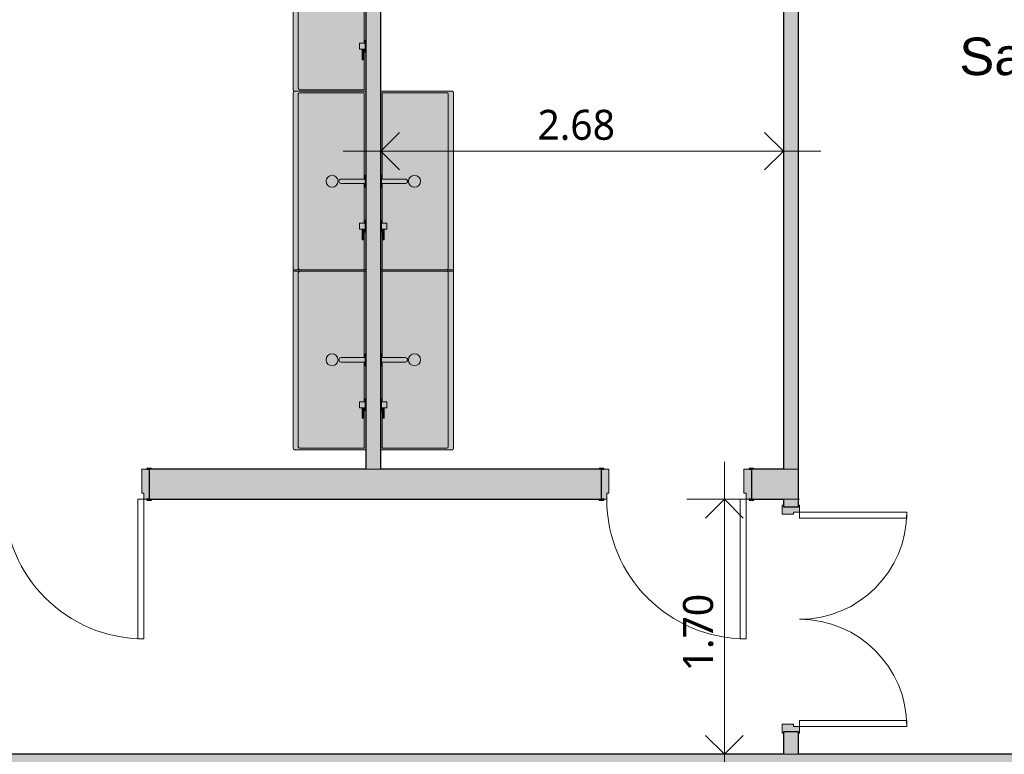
# Model space of a CAD drawing. Header units: millimetres. Extents: x -64334 to 32356, y -11421 to 53741.
# Tile 66 of 71: x -6572 to -8, y 36344 to 41241. Entities that reach past the tile are written whole.
import ezdxf

# ---------------------------------------------------------------- set-up
doc = ezdxf.new("R2010")
doc.units = ezdxf.units.MM
for name, color, linetype, lineweight in [('A-ANNO-DIMS', 211, 'Continuous', 9), ('A-ANNO-DIMS-100', 211, 'Continuous', 9), ('A-AREA-IDEN', 2, 'Continuous', 9), ('A-DOOR', 31, 'Continuous', 9), ('A-DOOR-FRAM', 31, 'Continuous', 9), ('A-WALL', 113, 'Continuous', 9), ('I-WALL', 2, 'Continuous', 9), ('P-SANR-FIXT', 6, 'Continuous', 9)]:
    doc.layers.add(name, color=color, linetype=linetype, lineweight=lineweight)
doc.styles.add('Arial_B', font='txt', dxfattribs={"height": 250})
doc.styles.add('Trebuchet MS_B', font='txt', dxfattribs={"height": 200})
doc.dimstyles.new('Cotes_linéaires_rouge_2mm', dxfattribs={"dimscale": 304.8, "dimtxt": 206.190181, "dimasz": 0.410105, "dimexe": 0.82021, "dimexo": 0.0625, "dimgap": 0.065617, "dimtad": 1, "dimlfac": 0.001, "dimrnd": 0.01, "dimzin": 0, "dimdsep": 46, "dimtxsty": 'Trebuchet MS_B', "dimblk1": 'OPEN30', "dimblk2": 'OPEN30', "dimsah": 1, "dimcen": 0.09, "dimdle": 0.82021, "dimazin": 0, "dimtfac": 1, "dimtdec": 4, "dimtix": 1, "dimtmove": 0, "dimatfit": 3, "dimfxl": 1.64042, "dimfxlon": 1, "dimtvp": 1, "dimtolj": 1, "dimtzin": 0, "dimarcsym": 2})
doc.dimstyles.new('Cotes_linéaires_rouge_2mm_3', dxfattribs={"dimscale": 304.8, "dimtxt": 206.190181, "dimasz": 0.410105, "dimexe": 0.82021, "dimexo": 0.0625, "dimgap": 0.065617, "dimtad": 1, "dimlfac": 0.001, "dimrnd": 0.01, "dimzin": 0, "dimdsep": 46, "dimtxsty": 'Trebuchet MS_B', "dimblk1": 'OPEN30', "dimblk2": 'OPEN30', "dimsah": 1, "dimcen": 0.09, "dimdle": 0.82021, "dimazin": 0, "dimtfac": 1, "dimtdec": 4, "dimtix": 1, "dimtmove": 0, "dimatfit": 3, "dimfxl": 1.64042, "dimfxlon": 1, "dimtvp": 1, "dimtolj": 1, "dimtzin": 0, "dimarcsym": 2})

# ---------------------------------------------------------------- blocks, each defined once
blk = doc.blocks.new('Double _R_ - 1_43m x 2_04m-1231142-Niveau 00')
at = {"layer": 'A-DOOR-FRAM'}
h = blk.add_hatch(color=254, dxfattribs=at)
h.paths.add_polyline_path([(-760, 58), (-760, 50), (-750, 50), (-750, -50), (-760, -50), (-760, -58), (-715, -58), (-715, -18), (-700, -18), (-700, 58), (-750, 58)])
h.paths.add_polyline_path([(700, 58), (700, -18), (715, -18), (715, -58), (760, -58), (760, -50), (750, -50), (750, 50), (760, 50), (760, 58), (750, 58)])
at = {"layer": 'A-DOOR'}
for p, q in [((-715, -58), (-675, -58)), ((-715, -773), (-715, -58)), ((-675, -58), (-675, -773)), ((715, -58), (675, -58)), ((675, -58), (675, -773)), ((715, -773), (715, -58)), ((-675, -773), (-715, -773)), ((675, -773), (715, -773))]:
    blk.add_line(p, q, dxfattribs=at)
for centre, start, end in [((-715, -58), 270, 360), ((715, -58), 180, 270)]:
    blk.add_arc(centre, 715, start, end, dxfattribs=at)
at = {"layer": 'A-DOOR-FRAM', "lineweight": 18}
for p, q in [((-700, 58), (-760, 58)), ((-760, 58), (-760, 50)), ((-700, -18), (-700, 58)), ((760, 58), (700, 58)), ((700, 58), (700, -18)), ((760, 50), (760, 58)), ((-760, -50), (-760, -58)), ((-760, -58), (-715, -58)), ((-715, -58), (-715, -18)), ((-715, -18), (-700, -18)), ((700, -18), (715, -18)), ((715, -18), (715, -58)), ((715, -58), (760, -58)), ((760, -58), (760, -50))]:
    blk.add_line(p, q, dxfattribs=at)
blk = doc.blocks.new('__Int_ Simple - __PP _0_93m x 2_25_-V30-Niveau 00')
at = {"layer": 'A-DOOR'}
h = blk.add_hatch(color=254, dxfattribs=at)
h.paths.add_polyline_path([(480, -105), (480, -100), (450, -100), (450, -105), (465, -105)])
h.paths.add_polyline_path([(-520, -105), (-520, -100), (-550, -100), (-550, -105), (-535, -105)])
h.paths.add_polyline_path([(465, 100), (480, 100), (480, 105), (450, 105), (450, 100)])
h.paths.add_polyline_path([(-520, 100), (-520, 105), (-537.5, 105), (-537.5, 100), (-535, 100)])
at = {"layer": 'A-DOOR-FRAM'}
h = blk.add_hatch(color=254, dxfattribs=at)
h.paths.add_polyline_path([(465, -100), (465, 100), (415, 100), (415, -60), (430, -60), (430, -100)])
h.paths.add_polyline_path([(-500, -100), (-500, -60), (-485, -60), (-485, 100), (-535, 100), (-535, -100)])
at = {"layer": 'A-DOOR', "lineweight": 25}
for p, q in [((-520, 105), (-537.5, 105)), ((-535, 100), (-520, 100)), ((-520, 100), (-520, 105)), ((480, 105), (450, 105)), ((450, 105), (450, 100)), ((450, 100), (465, 100)), ((480, 100), (480, 105)), ((-550, -100), (-550, -105)), ((-550, -105), (-520, -105)), ((-520, -100), (-535, -100)), ((-520, -105), (-520, -100)), ((465, -100), (450, -100)), ((450, -100), (450, -105)), ((450, -105), (480, -105)), ((480, -105), (480, -100))]:
    blk.add_line(p, q, dxfattribs=at)
at = {"layer": 'A-DOOR'}
for p, q in [((430, -100), (390, -100)), ((390, -1030), (390, -100)), ((430, -100), (430, -1030)), ((430, -1030), (390, -1030))]:
    blk.add_line(p, q, dxfattribs=at)
blk.add_arc((430, -100), 930, 180, 270, dxfattribs=at)
at = {"layer": 'A-DOOR-FRAM', "lineweight": 18}
for p, q in [((-485, 100), (-535, 100)), ((-485, -60), (-485, 100)), ((465, 100), (415, 100)), ((415, 100), (415, -60)), ((-500, -100), (-500, -60)), ((-500, -60), (-485, -60)), ((415, -60), (430, -60)), ((430, -60), (430, -100)), ((-535, -100), (-500, -100)), ((430, -100), (465, -100))]:
    blk.add_line(p, q, dxfattribs=at)
blk = doc.blocks.new('__Int_ Simple - __PP _0_93m x 2_25_-1409732-Niveau 00')
at = {"layer": 'A-DOOR'}
h = blk.add_hatch(color=254, dxfattribs=at)
h.paths.add_polyline_path([(465, -105), (480, -105), (480, -100), (450, -100.4), (450, -105)])
h.paths.add_polyline_path([(-520, -105), (-520, -100), (-550, -100), (-550, -105), (-535, -105)])
h.paths.add_polyline_path([(465, 100), (480, 100), (480, 105), (450, 105), (450, 100)])
h.paths.add_polyline_path([(-550, 100), (-520, 100), (-520, 105), (-550, 105)])
at = {"layer": 'A-DOOR-FRAM'}
h = blk.add_hatch(color=254, dxfattribs=at)
h.paths.add_polyline_path([(465, -100), (465, 100), (415, 100), (415, -60), (430, -60), (430, -100)])
h.paths.add_polyline_path([(-500, -100), (-500, -60), (-485, -60), (-485, 100), (-535, 100), (-535, -100)])
at = {"layer": 'A-DOOR', "lineweight": 25}
for p, q in [((-520, 105), (-550, 105)), ((-550, 105), (-550, 100)), ((-535, 100), (-520, 100)), ((-520, 100), (-520, 105)), ((480, 105), (450, 105)), ((450, 105), (450, 100)), ((450, 100), (465, 100)), ((480, 100), (480, 105)), ((-550, -100), (-550, -105)), ((-550, -105), (-520, -105)), ((-520, -100), (-535, -100)), ((-520, -105), (-520, -100)), ((465, -100), (450, -100)), ((450, -100), (450, -105)), ((450, -105), (480, -105)), ((480, -105), (480, -100))]:
    blk.add_line(p, q, dxfattribs=at)
at = {"layer": 'A-DOOR'}
for p, q in [((430, -100), (390, -100)), ((390, -1030), (390, -100)), ((430, -100), (430, -1030)), ((430, -1030), (390, -1030))]:
    blk.add_line(p, q, dxfattribs=at)
blk.add_arc((430, -100), 930, 180, 270, dxfattribs=at)
at = {"layer": 'A-DOOR-FRAM', "lineweight": 18}
for p, q in [((-485, 100), (-535, 100)), ((-485, -60), (-485, 100)), ((465, 100), (415, 100)), ((415, 100), (415, -60)), ((-500, -100), (-500, -60)), ((-500, -60), (-485, -60)), ((415, -60), (430, -60)), ((430, -60), (430, -100)), ((-535, -100), (-500, -100)), ((430, -100), (465, -100))]:
    blk.add_line(p, q, dxfattribs=at)
blk = doc.blocks.new('Lavabo de salle de bain blanc - 1200 mm x 400 mm-1412372-Niveau 00')
at = {"layer": 'P-SANR-FIXT'}
blk.add_hatch(color=254, dxfattribs=at).paths.add_polyline_path([(-587.5, 525), (-587.5, 50), (612.5, 50), (612.5, 525), (611.1, 530), (607.5, 533.7), (602.5, 535), (-577.5, 535), (-584.6, 532.1)])
for p, q in [((602.5, 535), (-577.5, 535)), ((-587.5, 525), (-587.5, 50)), ((-577.5, 60), (-577.5, 490)), ((-567.5, 500), (592.5, 500)), ((602.5, 490), (602.5, 60)), ((612.5, 50), (612.5, 525)), ((-2.5, 214.4), (-2.5, 55)), ((27.5, 214.4), (27.5, 55)), ((-377.5, 73.2), (-307.5, 73.2)), ((-377.5, 66.8), (-377.5, 73.2)), ((-377.5, 66.8), (-307.5, 66.8)), ((-307.5, 91.1), (-307.5, 55)), ((-307.5, 91.1), (-267.5, 91.1)), ((-267.5, 91.1), (-267.5, 55)), ((-307.5, 60), (-577.5, 60)), ((-327.5, 55), (-327.5, 50)), ((-327.5, 55), (-247.5, 55)), ((-2.5, 60), (-267.5, 60)), ((-247.5, 55), (-247.5, 50)), ((-27.5, 55), (-27.5, 50)), ((-27.5, 55), (52.5, 55)), ((602.5, 60), (27.5, 60)), ((52.5, 55), (52.5, 50))]:
    blk.add_line(p, q, dxfattribs=at)
for centre, radius, start, end in [((-577.5, 525), 10, 90, 180), ((602.5, 525), 10, 0, 90), ((-567.5, 490), 10, 90, 180), ((592.5, 490), 10, 0, 90), ((12.5, 275), 40, 90, 270), ((12.5, 275), 40, 270, 90)]:
    blk.add_arc(centre, radius, start, end, dxfattribs=at)
blk.add_ellipse((12.5, 214.4), major_axis=(-15, 0), ratio=0.983353, start_param=3.141593, end_param=6.283185, dxfattribs=at)
blk = doc.blocks.new('Lavabo de salle de bain blanc - 1200 mm x 400 mm-1413071-Niveau 00')
at = {"layer": 'P-SANR-FIXT'}
blk.add_hatch(color=254, dxfattribs=at).paths.add_polyline_path([(-587.5, -50), (-587.5, -525), (-584.6, -532.1), (-577.5, -535), (602.5, -535), (607.5, -533.7), (611.1, -530), (612.5, -525), (612.5, -50)])
for p, q in [((-587.5, -525), (-587.5, -50)), ((-307.5, -60), (-577.5, -60)), ((-577.5, -60), (-577.5, -490)), ((-327.5, -55), (-327.5, -50)), ((-327.5, -55), (-247.5, -55)), ((-307.5, -91.1), (-307.5, -55)), ((-267.5, -91.1), (-267.5, -55)), ((-2.5, -60), (-267.5, -60)), ((-247.5, -55), (-247.5, -50)), ((-27.5, -55), (-27.5, -50)), ((-27.5, -55), (52.5, -55)), ((-2.5, -214.4), (-2.5, -55)), ((27.5, -214.4), (27.5, -55)), ((602.5, -60), (27.5, -60)), ((52.5, -55), (52.5, -50)), ((602.5, -490), (602.5, -60)), ((612.5, -50), (612.5, -525)), ((-377.5, -66.8), (-307.5, -66.8)), ((-377.5, -66.8), (-377.5, -73.2)), ((-377.5, -73.2), (-307.5, -73.2)), ((-307.5, -91.1), (-267.5, -91.1)), ((-567.5, -500), (592.5, -500)), ((602.5, -535), (-577.5, -535))]:
    blk.add_line(p, q, dxfattribs=at)
for centre, radius, start, end in [((12.5, -275), 40, 90, 270), ((12.5, -275), 40, 270, 90), ((-577.5, -525), 10, 180, 270), ((-567.5, -490), 10, 180, 270), ((592.5, -490), 10, 270, 0), ((602.5, -525), 10, 270, 0)]:
    blk.add_arc(centre, radius, start, end, dxfattribs=at)
blk.add_ellipse((12.5, -214.4), major_axis=(15, 0), ratio=0.983353, start_param=3.141593, end_param=6.283185, dxfattribs=at)
blk = doc.blocks.new('DIMBLOCK255-Niveau 00')
at = {"layer": 'A-ANNO-DIMS-100'}
for p, q in [((-4164.8, 39864.5), (-4164.8, 40614.5)), ((-1481, 39864.5), (-1481, 40614.5)), ((-1231, 40364.5), (-4414.8, 40364.5)), ((-4164.8, 40364.5), (-4164.8, 39864.5)), ((-1481, 40364.5), (-1481, 39864.5))]:
    blk.add_line(p, q, dxfattribs=at)
at = {"layer": 'A-ANNO-DIMS-100', "lineweight": 25}
for p, q in [((-4164.8, 40364.5), (-4039.8, 40489.5)), ((-1481, 40364.5), (-1606, 40489.5)), ((-4164.8, 40364.5), (-4039.8, 40239.5)), ((-1481, 40364.5), (-1606, 40239.5))]:
    blk.add_line(p, q, dxfattribs=at)
at = {"layer": 'A-ANNO-DIMS-100', "color": 0, "insert": (-3120, 40640.5), "char_height": 200, "width": 712.929, "attachment_point": 1, "line_spacing_factor": 1.048425, "style": 'Trebuchet MS_B'}
blk.add_mtext('2.68', dxfattribs=at)
blk = doc.blocks.new('_Open30')
at = {"color": 0, "linetype": 'ByBlock', "lineweight": -2}
for p, q in [((-1, 0.268), (0, 0)), ((0, 0), (-1, -0.268)), ((0, 0), (-1, 0))]:
    blk.add_line(p, q, dxfattribs=at)
blk = doc.blocks.new('DIMBLOCK261-Niveau 00')
at = {"layer": 'A-ANNO-DIMS-100'}
for p, q in [((-1874.1, 38294), (-1874.1, 36094)), ((-1374.1, 38044), (-2124.1, 38044)), ((-1874.1, 38044), (-1374.1, 38044)), ((-1374.1, 36344), (-2124.1, 36344)), ((-1874.1, 36344), (-1374.1, 36344))]:
    blk.add_line(p, q, dxfattribs=at)
at = {"layer": 'A-ANNO-DIMS-100', "lineweight": 25}
for p, q in [((-1874.1, 38044), (-1999.1, 37919)), ((-1874.1, 38044), (-1749.1, 37919)), ((-1874.1, 36344), (-1999.1, 36469)), ((-1874.1, 36344), (-1749.1, 36469))]:
    blk.add_line(p, q, dxfattribs=at)
at = {"layer": 'A-ANNO-DIMS-100', "color": 0, "insert": (-2150, 36896.9), "char_height": 200, "width": 712.929, "attachment_point": 1, "rotation": 90, "line_spacing_factor": 1.048425, "style": 'Trebuchet MS_B'}
blk.add_mtext('1.70', dxfattribs=at)

msp = doc.modelspace()

# ---------------------------------------------------------------- hatches: boundary and pattern name
at = {"layer": 'A-WALL'}
h = msp.add_hatch(color=8, dxfattribs=at)
h.paths.add_polyline_path([(-1693.5, 38043.989), (-1381.018, 38043.989), (-1381.018, 38243.989), (-1693.5, 38243.989), (-1693.5, 38143.989)])
h.paths.add_polyline_path([(-2693.5, 38043.989), (-2693.5, 38243.989), (-5708.5, 38243.989), (-5708.5, 38043.989), (-4326.133, 38043.989)])
h.paths.add_polyline_path([(-7008.5, 38043.989), (-6708.5, 38043.989), (-6708.5, 38243.989), (-7008.5, 38243.989), (-7008.5, 38143.989)])
h.paths.add_polyline_path([(-8008.5, 38043.989), (-8008.5, 38243.989), (-11666.697, 38243.989), (-11666.697, 38043.989), (-9941.019, 38043.989)])
h.paths.add_polyline_path([(-12666.697, 38043.989), (-12666.697, 38243.989), (-16066.697, 38243.989), (-16066.697, 38043.989), (-15555.905, 38043.989)])
h.paths.add_polyline_path([(-17066.697, 38043.989), (-17066.697, 38243.989), (-22166.697, 38243.989), (-22166.697, 38043.989), (-21170.79, 38043.989)])
h.paths.add_polyline_path([(-23166.697, 38043.989), (-23166.697, 38243.989), (-27266.697, 38243.989), (-27266.697, 38043.989), (-26785.676, 38043.989)])
h.paths.add_polyline_path([(-28566.697, 38043.989), (-28266.697, 38043.989), (-28266.697, 38243.989), (-28566.697, 38243.989), (-28566.697, 38143.989)])
h.paths.add_polyline_path([(-29566.697, 38043.989), (-29566.697, 38243.989), (-36459.054, 38243.989), (-36459.054, 38043.989), (-32400.562, 38043.989)])
h.paths.add_polyline_path([(-38709.054, 38043.989), (-37459.054, 38043.989), (-37459.054, 38243.989), (-38709.054, 38243.989), (-38709.054, 38143.989)])
h = msp.add_hatch(color=8, dxfattribs=at)
h.paths.add_polyline_path([(3334.645, 36043.989), (3334.645, 36343.989), (-12044.271, 36343.989), (-12044.271, 36043.989), (1288.753, 36043.989)])
h.paths.add_polyline_path([(-13144.271, 36043.989), (-13144.271, 36343.989), (-14029.115, 36343.989), (-14029.115, 36043.989)])
at = {"layer": 'I-WALL'}
msp.add_hatch(color=8, dxfattribs=at).paths.add_polyline_path([(-4164.823, 38243.989), (-4164.823, 45789.237), (-4264.823, 45789.237), (-4264.823, 38243.989)])
h = msp.add_hatch(color=8, dxfattribs=at)
h.paths.add_polyline_path([(-1481.018, 36343.989), (-1381.018, 36343.989), (-1381.018, 36493.989), (-1481.018, 36493.989)])
h.paths.add_polyline_path([(-1481.018, 37993.989), (-1381.018, 37993.989), (-1381.018, 38043.989), (-1481.018, 38043.989)])
h.paths.add_polyline_path([(-1381.018, 38243.989), (-1381.018, 45789.237), (-1481.018, 45789.237), (-1481.018, 38243.989)])

# ---------------------------------------------------------------- linework, layer by layer
at = {"layer": 'A-WALL', "lineweight": 25}
for p, q in [((-4264.823, 38243.989), (-5708.5, 38243.989)), ((-5708.5, 38243.989), (-5708.5, 38043.989)), ((-2693.5, 38243.989), (-4164.823, 38243.989)), ((-2693.5, 38043.989), (-2693.5, 38243.989)), ((-1481.018, 38243.989), (-1693.5, 38243.989)), ((-1693.5, 38243.989), (-1693.5, 38043.989)), ((-1381.018, 38043.989), (-1381.018, 38243.989)), ((-5708.5, 38043.989), (-2693.5, 38043.989)), ((-1693.5, 38043.989), (-1481.018, 38043.989)), ((-1481.018, 36343.989), (-12044.271, 36343.989)), ((3384.645, 36343.989), (-1381.018, 36343.989))]:
    msp.add_line(p, q, dxfattribs=at)
at = {"layer": 'A-WALL'}
for p, q in [((-4264.823, 38243.989), (-4164.823, 38243.989)), ((-1381.018, 38243.989), (-1481.018, 38243.989)), ((-1481.018, 38043.989), (-1381.018, 38043.989)), ((-1481.018, 36343.989), (-1381.018, 36343.989))]:
    msp.add_line(p, q, dxfattribs=at)
at = {"layer": 'I-WALL', "lineweight": 25}
for p, q in [((-1481.018, 45789.237), (-1481.018, 38243.989)), ((-4264.823, 43299.237), (-4264.823, 38243.989)), ((-4164.823, 38243.989), (-4164.823, 42883.939)), ((-1381.018, 38243.989), (-1381.018, 41782.58)), ((-1481.018, 38043.989), (-1481.018, 37993.989)), ((-1381.018, 37993.989), (-1381.018, 38043.989)), ((-1481.018, 37993.989), (-1381.018, 37993.989)), ((-1481.018, 36493.989), (-1481.018, 36343.989)), ((-1381.018, 36493.989), (-1481.018, 36493.989)), ((-1381.018, 36343.989), (-1381.018, 36493.989))]:
    msp.add_line(p, q, dxfattribs=at)

# ---------------------------------------------------------------- block references
at = {"layer": 'A-DOOR'}
for name, p in [('__Int_ Simple - __PP _0_93m x 2_25_-V30-Niveau 00', (-6173.5, 38143.989)), ('__Int_ Simple - __PP _0_93m x 2_25_-1409732-Niveau 00', (-2158.5, 38143.989))]:
    msp.add_blockref(name, p, dxfattribs=at)
at = {"layer": 'A-DOOR', "rotation": 90.00000000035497}
msp.add_blockref('Double _R_ - 1_43m x 2_04m-1231142-Niveau 00', (-1431.018, 37243.989), dxfattribs=at)
at = {"layer": 'P-SANR-FIXT', "rotation": 90.00000000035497}
for name, p in [('Lavabo de salle de bain blanc - 1200 mm x 400 mm-1412372-Niveau 00', (-4214.823, 41351.782)), ('Lavabo de salle de bain blanc - 1200 mm x 400 mm-1412372-Niveau 00', (-4214.823, 40151.782)), ('Lavabo de salle de bain blanc - 1200 mm x 400 mm-1413071-Niveau 00', (-4214.823, 40151.782)), ('Lavabo de salle de bain blanc - 1200 mm x 400 mm-1412372-Niveau 00', (-4214.823, 38961.782)), ('Lavabo de salle de bain blanc - 1200 mm x 400 mm-1413071-Niveau 00', (-4214.823, 38961.782))]:
    msp.add_blockref(name, p, dxfattribs=at)

# ---------------------------------------------------------------- texts
at = {"layer": 'A-AREA-IDEN', "insert": (-307.979, 41121.975), "char_height": 250, "width": 2926.15937, "attachment_point": 1, "style": 'Arial_B'}
msp.add_mtext('Salle de pause', dxfattribs=at)

# ---------------------------------------------------------------- dimensions: what is measured, and where the dimension line sits
at = {"layer": 'A-ANNO-DIMS'}
for base, p1, p2, angle, dimstyle, override, picture, middle in [((-4164.823, 40364.547), (-1481.018, 39864.547), (-4164.823, 39864.547), 0, 'Cotes_linéaires_rouge_2mm', {"dimpost": '<>', "dimfxl": 2683.805386}, 'DIMBLOCK255-Niveau 00', (-2822.92, 40488.52)), ((-1874.072, 36343.989), (-1374.072, 38043.989), (-1374.072, 36343.989), 90, 'Cotes_linéaires_rouge_2mm_3', {"dimpost": '<>', "dimfxl": 1700}, 'DIMBLOCK261-Niveau 00', (-1997.843, 37193.989))]:
    dim = msp.add_linear_dim(base=base, p1=p1, p2=p2, angle=angle, dimstyle=dimstyle, override=override, dxfattribs=at)
    dim.commit()
    dim.dimension.update_dxf_attribs({"geometry": picture, "text_midpoint": middle})

doc.saveas('drawing.dxf')
